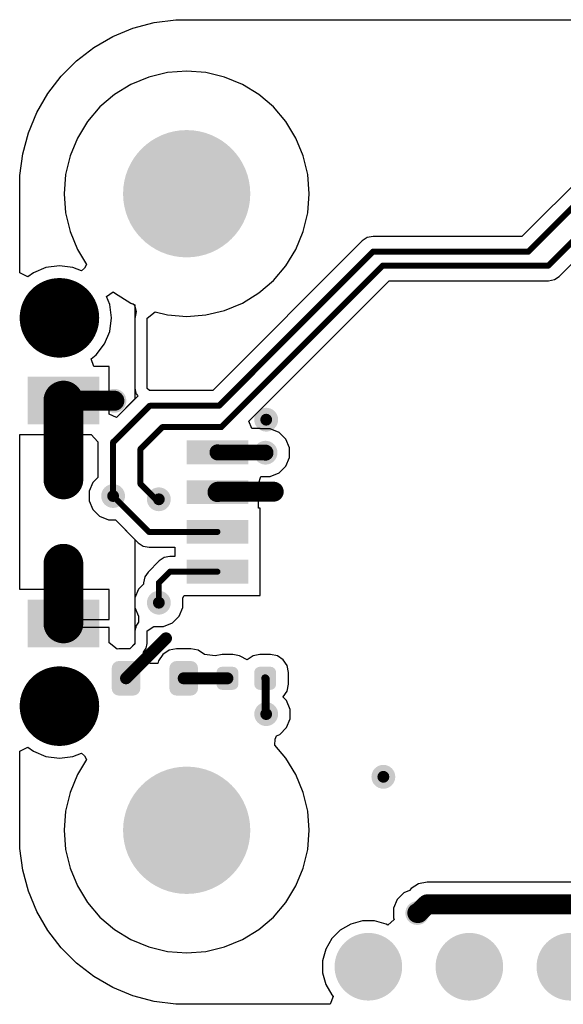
# Model space of a CAD drawing. Header units: inches. Extents: x 0.3 to 40.7, y 0.3 to 25.1.
# Tile 1 of 3: x 0.3 to 14, y 0.3 to 25.1. Entities that reach past the tile are written whole.
import ezdxf

# ---------------------------------------------------------------- set-up
doc = ezdxf.new("R2010")
doc.units = ezdxf.units.IN
for name, color, linetype in [('Pad Holes', 156, 'Continuous'), ('TOP', 1, 'Continuous'), ('Via Holes', 16, 'Continuous')]:
    doc.layers.add(name, color=color, linetype=linetype)

# ---------------------------------------------------------------- blocks, each defined once
blk = doc.blocks.new('F_____________1___F_________1_1412')
at = {"layer": 'TOP'}
h = blk.add_hatch(color=1, dxfattribs=at)
edge = h.paths.add_edge_path()
edge.add_arc((0, 0), 0.499999, 0, 360)
for points, const_width in [([(0.499999, 0, 1), (-0.499999, 0, 1)], 1.00000054), ([(-0.7499985, 0, 1), (-0.2499995, 0, 1)], 0.499999), ([(0.2499995, 0, 1), (0.7499985, 0, 1)], 0.499999)]:
    blk.add_lwpolyline(points, format="xyb", close=True, dxfattribs=dict(at, const_width=const_width))
blk = doc.blocks.new('F_____________1___F_________1_1413')
at = {"layer": 'TOP'}
h = blk.add_hatch(color=1, dxfattribs=at)
edge = h.paths.add_edge_path()
edge.add_arc((0, 0), 0.499999, 0, 360)
for points, const_width in [([(0.499999, 0, 1), (-0.499999, 0, 1)], 1.00000054), ([(-0.7499985, 0, 1), (-0.2499995, 0, 1)], 0.499999), ([(0.2499995, 0, 1), (0.7499985, 0, 1)], 0.499999)]:
    blk.add_lwpolyline(points, format="xyb", close=True, dxfattribs=dict(at, const_width=const_width))
blk = doc.blocks.new('SM04B_SRSS_TB_LF__SN__F_________1_1415')
at = {"layer": 'TOP'}
for points in [[(-3.39999701, 2.83750131), (-2.19999687, 2.83750131), (-2.19999687, 1.03750237), (-3.39999701, 1.03750237)], [(2.20000195, 2.83750131), (3.40000209, 2.83750131), (3.40000209, 1.03750237), (2.20000195, 1.03750237)], [(-1.7999964, -1.16249958), (-1.1999976, -1.16249958), (-1.1999976, -2.71249902), (-1.7999964, -2.71249902)], [(-0.7999984, -1.16249958), (-0.1999996, -1.16249958), (-0.1999996, -2.71249902), (-0.7999984, -2.71249902)], [(0.20000468, -1.16249958), (0.80000348, -1.16249958), (0.80000348, -2.71249902), (0.20000468, -2.71249902)], [(1.20000522, -1.16249958), (1.80000402, -1.16249958), (1.80000402, -2.71249902), (1.20000522, -2.71249902)]]:
    blk.add_hatch(color=1, dxfattribs=at).paths.add_polyline_path(points)
blk = doc.blocks.new('LEDC1608X80N_AK_1417')
at = {"layer": 'TOP'}
h = blk.add_hatch(color=1, dxfattribs=at)
edge = h.paths.add_edge_path()
edge.add_arc((-0.54499891, -0.2549982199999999), 0.17999964, 270, 360)
edge.add_line((-0.36499927, -0.2549982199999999), (-0.36499927, 0.2550033))
edge.add_arc((-0.54499891, 0.2550033), 0.17999964, 0, 90)
edge.add_line((-0.54499891, 0.4350029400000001), (-0.9050007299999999, 0.4350029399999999))
edge.add_arc((-0.9050007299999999, 0.2550032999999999), 0.17999964, 90, 180)
edge.add_line((-1.08500037, 0.2550032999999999), (-1.08500037, -0.2549982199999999))
edge.add_arc((-0.9050007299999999, -0.25499822), 0.17999964, 180, 270)
edge.add_line((-0.9050007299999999, -0.43499786), (-0.54499891, -0.43499786))
h = blk.add_hatch(color=1, dxfattribs=at)
edge = h.paths.add_edge_path()
edge.add_arc((0.54499891, 0.2549982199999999), 0.17999964, 90, 180)
edge.add_line((0.36499927, 0.2549982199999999), (0.36499927, -0.2550032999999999))
edge.add_arc((0.54499891, -0.2550033), 0.17999964, 180, 270)
edge.add_line((0.54499891, -0.4350029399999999), (0.9050007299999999, -0.4350029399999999))
edge.add_arc((0.9050007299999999, -0.2550033), 0.17999964, 270, 360)
edge.add_line((1.08500037, -0.2550033), (1.08500037, 0.2549982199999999))
edge.add_arc((0.9050007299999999, 0.2549982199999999), 0.17999964, 0, 90)
edge.add_line((0.9050007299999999, 0.43499786), (0.54499891, 0.43499786))
blk = doc.blocks.new('RES_0402_1418')
at = {"layer": 'TOP'}
h = blk.add_hatch(color=1, dxfattribs=at)
edge = h.paths.add_edge_path()
edge.add_arc((-0.34025205, -0.14975078), 0.14024864, 270, 360)
edge.add_line((-0.20000341, -0.14975078), (-0.20000341, 0.14975078))
edge.add_arc((-0.34025205, 0.14975078), 0.14024864, 0, 90)
edge.add_line((-0.34025205, 0.28999942), (-0.60975367, 0.28999942))
edge.add_arc((-0.60975367, 0.14975078), 0.14024864, 90, 180)
edge.add_line((-0.75000231, 0.14975078), (-0.75000231, -0.14975078))
edge.add_arc((-0.60975367, -0.14975078), 0.14024864, 180, 270)
edge.add_line((-0.60975367, -0.28999942), (-0.34025205, -0.28999942))
h = blk.add_hatch(color=1, dxfattribs=at)
edge = h.paths.add_edge_path()
edge.add_arc((0.34024697, 0.14974824), 0.14024864, 90, 180)
edge.add_line((0.19999833, 0.14974824), (0.19999833, -0.14975332))
edge.add_arc((0.34024697, -0.14975332), 0.14024864, 180, 270)
edge.add_line((0.34024697, -0.29000196), (0.6097485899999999, -0.29000196))
edge.add_arc((0.6097485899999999, -0.14975332), 0.14024864, 270, 360)
edge.add_line((0.74999723, -0.14975332), (0.74999723, 0.14974824))
edge.add_arc((0.6097485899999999, 0.14974824), 0.14024864, 0, 90)
edge.add_line((0.6097485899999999, 0.28999688), (0.34024697, 0.28999688))
blk = doc.blocks.new('PIN_HEADER_2_54___VERT__1_10POS_1433')
at = {"layer": 'Pad Holes'}
h = blk.add_hatch(color=7, dxfattribs=at)
edge = h.paths.add_edge_path()
edge.add_arc((-11.42999746, 0), 0.499999, 0, 360)
h = blk.add_hatch(color=7, dxfattribs=at)
edge = h.paths.add_edge_path()
edge.add_arc((-8.889997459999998, 0), 0.499999, 0, 360)
h = blk.add_hatch(color=7, dxfattribs=at)
edge = h.paths.add_edge_path()
edge.add_arc((-6.35, 0), 0.499999, 0, 360)
h = blk.add_hatch(color=7, dxfattribs=at)
edge = h.paths.add_edge_path()
edge.add_arc((-3.80999746, 0), 0.499999, 0, 360)
h = blk.add_hatch(color=7, dxfattribs=at)
edge = h.paths.add_edge_path()
edge.add_arc((-1.26999746, 0), 0.499999, 0, 360)
h = blk.add_hatch(color=7, dxfattribs=at)
edge = h.paths.add_edge_path()
edge.add_arc((1.27000254, 0), 0.499999, 0, 360)
h = blk.add_hatch(color=7, dxfattribs=at)
edge = h.paths.add_edge_path()
edge.add_arc((3.81000508, 0), 0.499999, 0, 360)
h = blk.add_hatch(color=7, dxfattribs=at)
edge = h.paths.add_edge_path()
edge.add_arc((6.350002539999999, 0), 0.499999, 0, 360)
h = blk.add_hatch(color=7, dxfattribs=at)
edge = h.paths.add_edge_path()
edge.add_arc((8.89000254, 0), 0.499999, 0, 360)
h = blk.add_hatch(color=7, dxfattribs=at)
edge = h.paths.add_edge_path()
edge.add_arc((11.43000254, 0), 0.499999, 0, 360)
at = {"layer": 'TOP'}
h = blk.add_hatch(color=1, dxfattribs=at)
edge = h.paths.add_edge_path()
edge.add_arc((-11.42999746, 0), 0.8499983, 0, 360)
h = blk.add_hatch(color=1, dxfattribs=at)
edge = h.paths.add_edge_path()
edge.add_arc((-8.889997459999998, 0), 0.8499983, 0, 360)
h = blk.add_hatch(color=1, dxfattribs=at)
edge = h.paths.add_edge_path()
edge.add_arc((-6.35, 0), 0.8499983, 0, 360)
h = blk.add_hatch(color=1, dxfattribs=at)
edge = h.paths.add_edge_path()
edge.add_arc((-3.80999746, 0), 0.8499983, 0, 360)
h = blk.add_hatch(color=1, dxfattribs=at)
edge = h.paths.add_edge_path()
edge.add_arc((-1.26999746, 0), 0.8499983, 0, 360)
h = blk.add_hatch(color=1, dxfattribs=at)
edge = h.paths.add_edge_path()
edge.add_arc((1.27000254, 0), 0.8499983, 0, 360)
h = blk.add_hatch(color=1, dxfattribs=at)
edge = h.paths.add_edge_path()
edge.add_arc((3.81000508, 0), 0.8499983, 0, 360)
h = blk.add_hatch(color=1, dxfattribs=at)
edge = h.paths.add_edge_path()
edge.add_arc((6.350002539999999, 0), 0.8499983, 0, 360)
h = blk.add_hatch(color=1, dxfattribs=at)
edge = h.paths.add_edge_path()
edge.add_arc((8.89000254, 0), 0.8499983, 0, 360)
h = blk.add_hatch(color=1, dxfattribs=at)
edge = h.paths.add_edge_path()
edge.add_arc((11.43000254, 0), 0.8499983, 0, 360)

msp = doc.modelspace()

# ---------------------------------------------------------------- hatches: boundary and pattern name
at = {"layer": 'Pad Holes'}
h = msp.add_hatch(color=7, dxfattribs=at)
edge = h.paths.add_edge_path()
edge.add_arc((4.500013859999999, 20.68000944), 1.59999934, 0, 360)
h = msp.add_hatch(color=7, dxfattribs=at)
edge = h.paths.add_edge_path()
edge.add_arc((4.500013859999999, 4.68001096), 1.59999934, 0, 360)
at = {"layer": 'TOP'}
h = msp.add_hatch(color=1, dxfattribs=at)
edge = h.paths.add_edge_path()
edge.add_arc((4.500013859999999, 20.68000944), 1.49999954, 0, 360)
h = msp.add_hatch(color=1, dxfattribs=at)
edge = h.paths.add_edge_path()
edge.add_arc((2.6827607, 15.47495508), 0.2999994, 0, 360)
h = msp.add_hatch(color=1, dxfattribs=at)
edge = h.paths.add_edge_path()
edge.add_arc((6.4999997, 15.00000048), 0.2999994, 0, 360)
h = msp.add_hatch(color=1, dxfattribs=at)
edge = h.paths.add_edge_path()
edge.add_arc((6.483797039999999, 14.17077938), 0.2999994, 0, 360)
h = msp.add_hatch(color=1, dxfattribs=at)
edge = h.paths.add_edge_path()
edge.add_arc((2.65002518, 13.08165786), 0.2999994, 0, 360)
h = msp.add_hatch(color=1, dxfattribs=at)
edge = h.paths.add_edge_path()
edge.add_arc((3.80000002, 12.9999994), 0.2999994, 0, 360)
h = msp.add_hatch(color=1, dxfattribs=at)
edge = h.paths.add_edge_path()
edge.add_arc((3.80000002, 10.39999952), 0.2999994, 0, 360)
h = msp.add_hatch(color=1, dxfattribs=at)
edge = h.paths.add_edge_path()
edge.add_arc((6.4999997, 7.600000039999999), 0.2999994, 0, 360)
h = msp.add_hatch(color=1, dxfattribs=at)
edge = h.paths.add_edge_path()
edge.add_arc((9.447161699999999, 6.02411038), 0.2999994, 0, 360)
h = msp.add_hatch(color=1, dxfattribs=at)
edge = h.paths.add_edge_path()
edge.add_arc((4.500013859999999, 4.68001096), 1.49999954, 0, 360)
h = msp.add_hatch(color=1, dxfattribs=at)
edge = h.paths.add_edge_path()
edge.add_arc((10.29999972, 2.59999988), 0.2999994, 0, 360)
at = {"layer": 'Via Holes'}
h = msp.add_hatch(color=7, dxfattribs=at)
edge = h.paths.add_edge_path()
edge.add_arc((2.6827607, 15.47495508), 0.1499997, 0, 360)
h = msp.add_hatch(color=7, dxfattribs=at)
edge = h.paths.add_edge_path()
edge.add_arc((6.4999997, 15.00000048), 0.1499997, 0, 360)
h = msp.add_hatch(color=7, dxfattribs=at)
edge = h.paths.add_edge_path()
edge.add_arc((6.483797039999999, 14.17077938), 0.1499997, 0, 360)
h = msp.add_hatch(color=7, dxfattribs=at)
edge = h.paths.add_edge_path()
edge.add_arc((2.65002518, 13.08165786), 0.1499997, 0, 360)
h = msp.add_hatch(color=7, dxfattribs=at)
edge = h.paths.add_edge_path()
edge.add_arc((3.80000002, 12.9999994), 0.1499997, 0, 360)
h = msp.add_hatch(color=7, dxfattribs=at)
edge = h.paths.add_edge_path()
edge.add_arc((3.80000002, 10.39999952), 0.1499997, 0, 360)
h = msp.add_hatch(color=7, dxfattribs=at)
edge = h.paths.add_edge_path()
edge.add_arc((6.4999997, 7.600000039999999), 0.1499997, 0, 360)
h = msp.add_hatch(color=7, dxfattribs=at)
edge = h.paths.add_edge_path()
edge.add_arc((9.447161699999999, 6.02411038), 0.1499997, 0, 360)
h = msp.add_hatch(color=7, dxfattribs=at)
edge = h.paths.add_edge_path()
edge.add_arc((10.29999972, 2.59999988), 0.1499997, 0, 360)

# ---------------------------------------------------------------- linework, layer by layer
at = {"layer": 'TOP'}
for p, q in [((3.68002312, 24.98238336), (4.22511982, 25.05414852)), ((4.22511982, 25.05414852), (4.50001132, 25.05414598)), ((4.50001132, 25.05414598), (15.72498506, 25.05415106)), ((2.64101072, 24.62968912), (3.14894722, 24.84008494)), ((3.14894722, 24.84008494), (3.68002312, 24.98238336)), ((2.16487756, 24.35479508), (2.64101072, 24.62968912)), ((1.72869352, 24.02009928), (2.16487756, 24.35479508)), ((1.33992112, 23.63132688), (1.72869352, 24.02009928)), ((4.500013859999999, 23.76451686), (4.01749006, 23.72654132)), ((4.982537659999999, 23.72654132), (4.500013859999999, 23.76451686)), ((1.00522786, 23.19514284), (1.33992112, 23.63132688)), ((3.54684838, 23.61354942), (3.0996763, 23.428325)), ((4.01749006, 23.72654132), (3.54684838, 23.61354942)), ((5.453179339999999, 23.61354942), (4.982537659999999, 23.72654132)), ((5.90035142, 23.428325), (5.453179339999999, 23.61354942)), ((3.0996763, 23.428325), (2.68698472, 23.17542736)), ((6.313043, 23.17542736), (5.90035142, 23.428325)), ((0.7303389, 22.71901984), (1.00522786, 23.19514284)), ((2.68698472, 23.17542736), (2.31893872, 22.86108458)), ((6.681089, 22.86108458), (6.313043, 23.17542736)), ((2.31893872, 22.86108458), (2.00459594, 22.49303858)), ((6.99543178, 22.49303858), (6.681089, 22.86108458)), ((0.5199379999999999, 22.21107572), (0.7303389, 22.71901984)), ((2.00459594, 22.49303858), (1.7516983, 22.080347)), ((7.248329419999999, 22.080347), (6.99543178, 22.49303858)), ((0.37763958, 21.68002014), (0.5199379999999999, 22.21107572)), ((1.7516983, 22.080347), (1.56647388, 21.63317492)), ((7.43355384, 21.63317492), (7.248329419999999, 22.080347)), ((15.59767772, 22.27035678), (12.93321264, 19.6058917)), ((0.30587696, 21.13491582), (0.37763958, 21.68002014)), ((1.56647388, 21.63317492), (1.45348198, 21.16253324)), ((7.546545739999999, 21.16253324), (7.43355384, 21.63317492)), ((0.30587696, 20.86002178), (0.30587696, 21.13491582)), ((1.45348198, 21.16253324), (1.41550644, 20.68000944)), ((7.58452128, 20.68000944), (7.546545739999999, 21.16253324)), ((0.30587696, 18.68791538), (0.30587696, 20.86002178)), ((13.8713972, 18.60321654), (16.08583778, 20.81765712)), ((1.41550644, 20.68000944), (1.45348198, 20.19748564)), ((7.546545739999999, 20.19748564), (7.58452128, 20.68000944)), ((1.45348198, 20.19748564), (1.56647388, 19.72684396)), ((7.43355384, 19.72684396), (7.546545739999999, 20.19748564)), ((1.56647388, 19.72684396), (1.7516983, 19.27967188)), ((7.248329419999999, 19.27967188), (7.43355384, 19.72684396)), ((9.04112492, 19.57678838), (8.917084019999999, 19.49390564)), ((9.18744162, 19.6058917), (9.04112492, 19.57678838)), ((12.93321264, 19.6058917), (9.18744162, 19.6058917)), ((8.917084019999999, 19.49390564), (5.15459218, 15.7314138)), ((1.7516983, 19.27967188), (1.984248, 18.90018572)), ((6.99543178, 18.8669803), (7.248329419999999, 19.27967188)), ((0.9606330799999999, 18.82656128), (0.64439292, 18.69557094)), ((1.29999994, 18.87123988), (0.9606330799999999, 18.82656128)), ((1.6393668, 18.82656128), (1.29999994, 18.87123988)), ((1.85206894, 18.7384563), (1.6393668, 18.82656128)), ((1.984248, 18.90018572), (1.932432, 18.8061727)), ((6.681089, 18.4989343), (6.99543178, 18.8669803)), ((0.5058791, 18.58928464), (0.30587696, 18.68791538)), ((0.64439292, 18.69557094), (0.5058791, 18.58928464)), ((1.932432, 18.8061727), (1.85206894, 18.7384563)), ((13.7473563, 18.5203338), (13.8713972, 18.60321654)), ((6.063167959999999, 14.964791), (9.589607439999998, 18.49123048)), ((6.313043, 18.18459152), (6.681089, 18.4989343)), ((9.589607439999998, 18.49123048), (13.6010396, 18.49123048)), ((13.6010396, 18.49123048), (13.7473563, 18.5203338)), ((2.4863806, 18.09290768), (2.65278108, 18.21380406)), ((2.4863806, 18.09290768), (2.65278108, 18.21380406)), ((2.56653538, 17.8993927), (2.4863806, 18.09290768)), ((2.56653538, 17.8993927), (2.4863806, 18.09290768)), ((2.65278108, 18.21380406), (2.68698472, 18.18459152)), ((2.65278108, 18.21380406), (2.68698472, 18.18459152)), ((2.68698472, 18.18459152), (3.0996763, 17.93169388)), ((2.68698472, 18.18459152), (3.0996763, 17.93169388)), ((5.90035142, 17.93169388), (6.313043, 18.18459152)), ((2.61121398, 17.56002584), (2.56653538, 17.8993927)), ((2.61121398, 17.56002584), (2.56653538, 17.8993927)), ((3.0996763, 17.93169388), (3.15444378, 17.90900914)), ((3.0996763, 17.93169388), (3.20001392, 17.89013186)), ((3.15444378, 17.90900914), (3.16923166, 17.89601958)), ((3.16923166, 17.89601958), (3.19669922, 17.84959092)), ((3.19669922, 17.84959092), (3.23265546, 17.7225452)), ((3.20001392, 17.89013186), (3.20001392, 15.52071318)), ((5.453179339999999, 17.74646946), (5.90035142, 17.93169388)), ((3.21511168, 17.62651034), (3.202132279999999, 17.58657138)), ((3.202132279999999, 17.58657138), (3.20355976, 17.5684434)), ((3.2232981, 17.6676685), (3.21511168, 17.62651034)), ((3.23265546, 17.7225452), (3.2232981, 17.6676685)), ((3.505890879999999, 17.55061768), (3.70589302, 17.70828564)), ((3.70589302, 17.70828564), (4.01749006, 17.63347756)), ((4.01749006, 17.63347756), (4.500013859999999, 17.59550202)), ((4.500013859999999, 17.59550202), (4.982537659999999, 17.63347756)), ((4.982537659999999, 17.63347756), (5.453179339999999, 17.74646946)), ((2.56653538, 17.22065898), (2.61121398, 17.56002584)), ((2.56653538, 17.22065898), (2.61121398, 17.56002584)), ((3.20355976, 17.5684434), (3.20001392, 17.55061768)), ((3.20001392, 17.55061768), (3.20001392, 15.78327806)), ((3.505890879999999, 15.78327806), (3.505890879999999, 17.55061768)), ((2.43554504, 16.90441882), (2.56653538, 17.22065898)), ((2.43554504, 16.90441882), (2.56653538, 17.22065898)), ((2.22716852, 16.63285726), (2.43554504, 16.90441882)), ((2.22716852, 16.63285726), (2.43554504, 16.90441882)), ((2.09834988, 16.53401062), (2.22716852, 16.63285726)), ((2.09834988, 16.53401062), (2.22716852, 16.63285726)), ((2.16624154, 16.33401102), (2.09834988, 16.53401062)), ((2.16624154, 16.33401102), (2.09834988, 16.53401062)), ((2.55349756, 16.33401102), (2.16624154, 16.33401102)), ((2.55349756, 16.33401102), (2.16624154, 16.33401102)), ((2.55349756, 15.58001202), (2.55349756, 16.33401102)), ((2.55349756, 15.58001202), (2.55349756, 16.33401102)), ((3.27225406, 15.59295332), (2.73827494, 15.0589742)), ((3.20001392, 15.78327806), (3.20297302, 15.76840382)), ((3.20297302, 15.76840382), (3.20148458, 15.75329336)), ((3.20148458, 15.75329336), (3.2145351, 15.71027592)), ((3.2145351, 15.71027592), (3.2232981, 15.6662247)), ((3.2232981, 15.6662247), (3.23172582, 15.65360852)), ((3.23172582, 15.65360852), (3.23613272, 15.63908734)), ((3.23613272, 15.63908734), (3.2646366, 15.60435284)), ((3.2646366, 15.60435284), (3.27225406, 15.59295332)), ((3.56908862, 15.7314138), (3.505890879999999, 15.78327806)), ((5.15459218, 15.7314138), (3.56908862, 15.7314138)), ((1.29949956, 14.62601342), (1.29949956, 15.48001222)), ((1.29949956, 15.48001222), (1.39949936, 15.48001222)), ((1.29949956, 14.62601342), (1.29949956, 15.48001222)), ((1.29949956, 15.48001222), (1.39949936, 15.48001222)), ((1.39949936, 15.48001222), (1.39949936, 15.58001202)), ((1.39949936, 15.58001202), (2.55349756, 15.58001202)), ((1.39949936, 15.48001222), (1.39949936, 15.58001202)), ((1.39949936, 15.58001202), (2.55349756, 15.58001202)), ((2.55349756, 15.38001242), (1.49949916, 15.38001242)), ((1.49949916, 15.38001242), (1.49949916, 14.62601342)), ((2.55349756, 15.38001242), (1.49949916, 15.38001242)), ((1.49949916, 15.38001242), (1.49949916, 14.62601342)), ((2.55349756, 15.13550948), (2.55349756, 15.38001242)), ((2.55349756, 15.13550948), (2.55349756, 15.38001242)), ((3.20001392, 15.52071318), (2.73827494, 15.0589742)), ((2.73827494, 15.0589742), (2.55349756, 15.13550948)), ((2.73827494, 15.0589742), (2.55349756, 15.13550948)), ((6.13970324, 14.78001362), (6.063167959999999, 14.964791)), ((0.3058795, 10.73401206), (0.30587696, 14.62601342)), ((0.30587696, 14.62601342), (1.29949956, 14.62601342)), ((0.3058795, 10.73401206), (0.30587696, 14.62601342)), ((0.30587696, 14.62601342), (1.29949956, 14.62601342)), ((1.49949916, 14.62601342), (2.1010753, 14.62601342)), ((1.49949916, 14.62601342), (2.1010753, 14.62601342)), ((2.1010753, 14.62601342), (2.26768152, 14.44000668)), ((2.1010753, 14.62601342), (2.26768152, 14.44000668)), ((6.34949962, 14.78001362), (6.13970324, 14.78001362)), ((6.363754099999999, 14.77049116), (6.34949962, 14.78001616)), ((6.34949962, 14.78001616), (6.34949962, 14.78001362)), ((6.364450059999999, 14.77077818), (6.363754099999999, 14.77049116)), ((6.603144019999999, 14.77077818), (6.364450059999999, 14.77077818)), ((6.82366936, 14.6794347), (6.603144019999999, 14.77077818)), ((6.992452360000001, 14.5106517), (6.82366936, 14.6794347)), ((2.26768152, 14.44000668), (2.26768152, 13.54784184)), ((2.26768152, 14.44000668), (2.26768152, 13.54784184)), ((7.08379584, 14.29012636), (6.992452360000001, 14.5106517)), ((7.08379584, 14.0514324), (7.08379584, 14.29012636)), ((6.992452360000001, 13.83090706), (7.08379584, 14.0514324)), ((6.603144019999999, 13.57078058), (6.82366936, 13.66212406)), ((6.82366936, 13.66212406), (6.992452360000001, 13.83090706)), ((2.14136986, 13.42153018), (2.05002638, 13.20100484)), ((2.14136986, 13.42153018), (2.05002638, 13.20100484)), ((2.26768152, 13.54784184), (2.14136986, 13.42153018)), ((2.26768152, 13.54784184), (2.14136986, 13.42153018)), ((6.30350022, 13.3860032), (6.364452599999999, 13.57078058)), ((6.30350022, 13.28001408), (6.30350022, 13.3860032)), ((6.364452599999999, 13.57078058), (6.603144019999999, 13.57078058)), ((2.05002638, 13.20100484), (2.05002638, 12.96231088)), ((2.05002638, 13.20100484), (2.05002638, 12.96231088)), ((5.274500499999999, 13.08001448), (5.274500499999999, 13.28001408)), ((5.274500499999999, 13.28001408), (6.30350022, 13.28001408)), ((2.05002638, 12.96231088), (2.14136986, 12.74178554)), ((2.05002638, 12.96231088), (2.14136986, 12.74178554)), ((6.30350022, 13.08001448), (5.274500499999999, 13.08001448)), ((6.30350022, 12.78001), (6.30350022, 13.08001448)), ((2.14136986, 12.74178554), (2.31015286, 12.57300254)), ((2.14136986, 12.74178554), (2.31015286, 12.57300254)), ((6.34949962, 12.78001), (6.30350022, 12.78001)), ((6.34949962, 11.5800124), (6.34949962, 12.78001)), ((2.31015286, 12.57300254), (2.5306782, 12.48165906)), ((2.31015286, 12.57300254), (2.5306782, 12.48165906)), ((2.5306782, 12.48165906), (2.70930878, 12.48165906)), ((2.5306782, 12.48165906), (2.70930878, 12.48165906)), ((2.70930878, 12.48165906), (3.28331576, 11.90765208)), ((2.70930878, 12.48165906), (3.20001392, 11.99095392)), ((3.20001392, 11.99095392), (3.20001392, 10.51937698)), ((3.28331576, 11.90765208), (3.40735666, 11.82476934)), ((3.40735666, 11.82476934), (3.553673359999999, 11.79566602)), ((3.553673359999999, 11.79566602), (3.8949376, 11.79566602)), ((3.8949376, 11.79566602), (3.905001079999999, 11.79766754)), ((3.905001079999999, 11.79766754), (4.19950138, 11.79766754)), ((4.19950138, 11.79766754), (4.19950138, 11.56235686)), ((3.80965456, 11.4503708), (3.52964242, 11.17035866)), ((3.93369546, 11.53325354), (3.80965456, 11.4503708)), ((4.08001216, 11.56235686), (3.93369546, 11.53325354)), ((4.19950138, 11.56235686), (4.08001216, 11.56235686)), ((6.34949962, 10.5800144), (6.34949962, 11.5800124)), ((3.52964242, 11.17035866), (3.44675968, 11.04631776)), ((3.44675968, 11.04631776), (3.41765636, 10.90000106)), ((3.41765636, 10.90000106), (3.41765636, 10.8661835)), ((1.29949956, 10.73401206), (0.3058795, 10.73401206)), ((1.29949956, 10.73401206), (0.3058795, 10.73401206)), ((1.29949956, 9.88001326), (1.29949956, 10.73401206)), ((1.29949956, 9.88001326), (1.29949956, 10.73401206)), ((2.55349756, 10.73401206), (1.49949916, 10.73401206)), ((1.49949916, 10.73401206), (1.49949916, 9.98001306)), ((2.55349756, 10.73401206), (1.49949916, 10.73401206)), ((1.49949916, 10.73401206), (1.49949916, 9.98001306)), ((2.55349756, 9.98001306), (2.55349756, 10.73401206)), ((2.55349756, 9.98001306), (2.55349756, 10.73401206)), ((3.291344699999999, 10.73987184), (3.20000122, 10.5193465)), ((3.41765636, 10.8661835), (3.291344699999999, 10.73987184)), ((3.20001392, 10.51937698), (3.20000122, 10.5193465)), ((3.20000122, 10.5193465), (3.20000122, 10.28065254)), ((3.20000122, 10.5193465), (3.20000122, 10.28065254)), ((4.39999882, 10.51934396), (4.44053722, 10.5800144)), ((4.39999882, 10.28065254), (4.39999882, 10.51934396)), ((4.44053722, 10.5800144), (6.34949962, 10.5800144)), ((3.20000122, 10.28065254), (3.291344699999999, 10.06012974)), ((3.20000122, 10.28065254), (3.20001392, 10.28062206)), ((3.20001392, 10.28062206), (3.20001392, 9.37390302)), ((4.30865534, 10.0601272), (4.39999882, 10.28065254)), ((1.49949916, 9.98001306), (2.55349756, 9.98001306)), ((1.49949916, 9.98001306), (2.55349756, 9.98001306)), ((3.28960226, 9.908679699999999), (3.27286366, 9.883630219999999)), ((3.291344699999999, 10.06012974), (3.28960226, 9.908679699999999)), ((4.139872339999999, 9.8913442), (4.30865534, 10.0601272)), ((1.39949936, 9.88001326), (1.29949956, 9.88001326)), ((1.39949936, 9.88001326), (1.29949956, 9.88001326)), ((1.39949936, 9.78001346), (1.39949936, 9.88001326)), ((1.39949936, 9.78001346), (1.39949936, 9.88001326)), ((2.55349756, 9.78001346), (1.39949936, 9.78001346)), ((2.55349756, 9.78001346), (1.39949936, 9.78001346)), ((2.55349756, 9.39317908), (2.55349756, 9.78001346)), ((2.55349756, 9.39317908), (2.55349756, 9.78001346)), ((3.20588894, 9.72193128), (3.20001392, 9.692393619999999)), ((3.20001392, 9.692393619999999), (3.20001392, 9.40401472)), ((3.21742308, 9.77990932), (3.20588894, 9.752065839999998)), ((3.20588894, 9.752065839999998), (3.20588894, 9.72193128)), ((3.2232981, 9.809446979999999), (3.21742308, 9.77990932)), ((3.240031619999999, 9.83449138), (3.2232981, 9.809446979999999)), ((3.25156322, 9.86232978), (3.240031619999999, 9.83449138)), ((3.27286366, 9.883630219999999), (3.25156322, 9.86232978)), ((3.505890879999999, 9.692393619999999), (3.67218468, 9.80350846)), ((3.505890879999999, 9.37391572), (3.505890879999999, 9.692393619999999)), ((3.67218468, 9.80350846), (3.68065304, 9.80000072)), ((3.68065304, 9.80000072), (3.919347, 9.80000072)), ((3.919347, 9.80000072), (4.139872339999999, 9.8913442)), ((2.7534997, 9.23617406), (2.55349756, 9.39317908)), ((2.7534997, 9.23617406), (2.55349756, 9.39317908)), ((2.79500076, 9.24442906), (2.7534997, 9.23617406)), ((2.79500076, 9.24442906), (2.7534997, 9.23617406)), ((3.07053996, 9.24442906), (2.79500076, 9.24442906)), ((3.07053996, 9.24442906), (2.79500076, 9.24442906)), ((3.20001392, 9.37390302), (3.07053996, 9.24442906)), ((3.17871348, 9.35260258), (3.07053996, 9.24442906)), ((3.19447926, 9.37620172), (3.17871348, 9.35260258)), ((3.20001392, 9.40401472), (3.19447926, 9.37620172)), ((3.41630254, 9.15761694), (3.4826067, 9.25684966)), ((3.42212422, 9.09850352), (3.41630254, 9.15761694)), ((3.4826067, 9.25684966), (3.50589342, 9.37390302)), ((3.50589342, 9.37390302), (3.505890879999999, 9.37391572)), ((4.057713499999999, 9.207169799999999), (3.898940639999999, 9.10108162)), ((4.245000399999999, 9.244423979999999), (4.057713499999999, 9.207169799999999)), ((4.60499968, 9.244423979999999), (4.245000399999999, 9.244423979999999)), ((4.79228658, 9.207169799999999), (4.60499968, 9.244423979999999)), ((4.951056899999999, 9.10108416), (4.79228658, 9.207169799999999)), ((3.46789502, 9.06792192), (3.42212422, 9.09850352)), ((3.56381812, 8.924363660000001), (3.46789502, 9.06792192)), ((3.574590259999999, 8.870203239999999), (3.56381812, 8.924363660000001)), ((3.79285246, 8.94230876), (3.77850908, 8.870203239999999)), ((3.898940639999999, 9.10108162), (3.79285246, 8.94230876)), ((5.214071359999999, 9.0615389), (4.951056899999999, 9.10108416)), ((5.21847064, 9.06447768), (5.214071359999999, 9.0615389)), ((5.3902483, 9.098645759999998), (5.21847064, 9.06447768)), ((5.65974738, 9.098645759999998), (5.3902483, 9.098645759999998)), ((5.83152504, 9.06447768), (5.65974738, 9.098645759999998)), ((5.842449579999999, 9.05717772), (5.83152504, 9.06447768)), ((6.022850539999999, 8.96717028), (5.842449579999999, 9.05717772)), ((6.168471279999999, 9.064475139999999), (6.022850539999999, 8.96717028)), ((6.34024894, 9.09864322), (6.168471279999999, 9.064475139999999)), ((6.609748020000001, 9.09864322), (6.34024894, 9.09864322)), ((6.781525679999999, 9.064475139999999), (6.609748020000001, 9.09864322)), ((6.927148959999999, 8.96717028), (6.781525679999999, 9.064475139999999)), ((7.02445382, 8.821546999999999), (6.927148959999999, 8.96717028)), ((3.77850908, 8.870203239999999), (3.574590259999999, 8.870203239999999)), ((7.058621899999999, 8.64976934), (7.02445382, 8.821546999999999)), ((7.058621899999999, 8.35026778), (7.058621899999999, 8.64976934)), ((6.927151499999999, 8.03286938), (7.02445382, 8.17849012)), ((7.02445382, 8.17849012), (7.058621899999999, 8.35026778)), ((6.926120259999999, 8.022407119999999), (6.927151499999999, 8.03286938)), ((7.008655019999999, 7.93987236), (6.926120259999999, 8.022407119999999)), ((7.099998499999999, 7.71934702), (7.008655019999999, 7.93987236)), ((7.099998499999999, 7.48065306), (7.099998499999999, 7.71934702)), ((7.008655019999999, 7.26012772), (7.099998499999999, 7.48065306)), ((6.839872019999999, 7.091344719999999), (7.008655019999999, 7.26012772)), ((6.71388802, 6.822681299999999), (6.72271198, 6.96645546)), ((6.72271198, 6.96645546), (6.758774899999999, 7.057753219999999)), ((6.758774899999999, 7.057753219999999), (6.839872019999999, 7.091344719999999)), ((0.3058795, 6.6721101), (0.5058791, 6.770738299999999)), ((0.5058791, 6.770738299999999), (0.64439292, 6.664454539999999)), ((6.99543178, 6.4930401), (6.71388802, 6.822681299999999)), ((0.3058795, 4.50000116), (0.3058795, 6.6721101)), ((0.64439292, 6.664454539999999), (0.9606330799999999, 6.533464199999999)), ((0.9606330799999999, 6.533464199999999), (1.29999994, 6.4887856)), ((1.29999994, 6.4887856), (1.6393668, 6.533464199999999)), ((1.6393668, 6.533464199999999), (1.85207148, 6.621569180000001)), ((1.98425054, 6.459839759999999), (1.7516983, 6.08034852)), ((1.85207148, 6.621569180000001), (1.9324574, 6.553829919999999)), ((1.9324574, 6.553829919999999), (1.98425054, 6.459839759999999)), ((7.248329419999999, 6.08034852), (6.99543178, 6.4930401)), ((1.7516983, 6.08034852), (1.56647388, 5.63317644)), ((7.43355384, 5.63317644), (7.248329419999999, 6.08034852)), ((1.56647388, 5.63317644), (1.45348198, 5.16253476)), ((7.546545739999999, 5.16253476), (7.43355384, 5.63317644)), ((1.45348198, 5.16253476), (1.41550644, 4.68001096)), ((7.58452128, 4.68001096), (7.546545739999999, 5.16253476)), ((0.3058795, 4.22510458), (0.3058795, 4.50000116)), ((1.41550644, 4.68001096), (1.45348198, 4.19748716)), ((7.546545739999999, 4.19748716), (7.58452128, 4.68001096)), ((0.37764212, 3.68001296), (0.3058795, 4.22510458)), ((1.45348198, 4.19748716), (1.56647388, 3.72684548)), ((7.43355384, 3.72684548), (7.546545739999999, 4.19748716)), ((1.56647388, 3.72684548), (1.7516983, 3.2796734)), ((7.248329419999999, 3.2796734), (7.43355384, 3.72684548)), ((0.51994054, 3.1489396), (0.37764212, 3.68001296)), ((1.7516983, 3.2796734), (2.00459594, 2.86698182)), ((6.99543178, 2.86698182), (7.248329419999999, 3.2796734)), ((10.33083786, 3.33646272), (10.14891036, 3.214903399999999)), ((10.54543738, 3.37914996), (10.33083786, 3.33646272)), ((14.52723536, 3.37914996), (10.54543738, 3.37914996)), ((0.7303389, 2.64099802), (0.51994054, 3.1489396)), ((9.9601274, 3.1086552), (9.7913444, 2.9398722)), ((10.1010212, 3.16701424), (9.9601274, 3.1086552)), ((10.14891036, 3.214903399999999), (10.1010212, 3.16701424)), ((2.00459594, 2.86698182), (2.31893872, 2.49893582)), ((6.681089, 2.49893582), (6.99543178, 2.86698182)), ((9.7913444, 2.9398722), (9.700000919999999, 2.71934686)), ((1.00523294, 2.16486486), (0.7303389, 2.64099802)), ((2.31893872, 2.49893582), (2.68698472, 2.18459304)), ((6.313043, 2.18459304), (6.681089, 2.49893582)), ((9.700000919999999, 2.71934686), (9.700000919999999, 2.4806529)), ((9.700000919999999, 2.4806529), (9.7193354, 2.43397786)), ((8.6261448, 2.32163874), (8.36391266, 2.17023696)), ((8.91862834, 2.4000079), (8.6261448, 2.32163874)), ((9.22142682, 2.4000079), (8.91862834, 2.4000079)), ((9.513910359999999, 2.32163874), (9.22142682, 2.4000079)), ((9.56053714, 2.29471728), (9.513910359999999, 2.32163874)), ((9.7193354, 2.43397786), (9.56053714, 2.29471728)), ((1.33992112, 1.72869098), (1.00523294, 2.16486486)), ((2.68698472, 2.18459304), (3.0996763, 1.9316954)), ((5.90035142, 1.9316954), (6.313043, 2.18459304)), ((8.36391266, 2.17023696), (8.14980082, 1.95612512)), ((3.0996763, 1.9316954), (3.54684838, 1.74647098)), ((3.54684838, 1.74647098), (4.01749006, 1.63347908)), ((4.982537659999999, 1.63347908), (5.453179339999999, 1.74647098)), ((5.453179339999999, 1.74647098), (5.90035142, 1.9316954)), ((8.14980082, 1.95612512), (7.99839904, 1.69389298)), ((1.72870368, 1.33990842), (1.33992112, 1.72869098)), ((4.01749006, 1.63347908), (4.500013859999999, 1.59550354)), ((4.500013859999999, 1.59550354), (4.982537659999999, 1.63347908)), ((7.99839904, 1.69389298), (7.92002988, 1.40140944)), ((2.16488772, 1.00521516), (1.72870368, 1.33990842)), ((7.92002988, 1.40140944), (7.92002988, 1.09861096)), ((2.64101072, 0.7303261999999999), (2.16488772, 1.00521516)), ((7.92002988, 1.09861096), (7.99839904, 0.80612742)), ((7.99839904, 0.80612742), (8.14980082, 0.54389528)), ((3.1489523, 0.51992784), (2.64101072, 0.7303261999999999)), ((3.68002058, 0.37762942), (3.1489523, 0.51992784)), ((8.1878297, 0.5058663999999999), (8.1049876, 0.3058642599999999)), ((8.14980082, 0.54389528), (8.1878297, 0.5058663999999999)), ((4.22511982, 0.3058668), (3.68002058, 0.37762942)), ((4.5000164, 0.3058642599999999), (4.22511982, 0.3058668)), ((8.1049876, 0.3058642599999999), (4.5000164, 0.3058642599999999))]:
    msp.add_line(p, q, dxfattribs=at)
for points, const_width in [([(13.09158418, 19.22354804), (15.86803532, 21.99999918)], 0.1499997), ([(13.6010396, 18.87357414), (15.92746624, 21.20000078)], 0.1499997), ([(5.312963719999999, 15.34907014), (9.18744162, 19.22354804)], 0.1499997), ([(9.18744162, 19.22354804), (13.09158418, 19.22354804)], 0.1499997), ([(5.370659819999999, 14.81299806), (9.431235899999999, 18.87357414)], 0.1499997), ([(9.431235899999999, 18.87357414), (13.6010396, 18.87357414)], 0.1499997), ([(1.39949936, 13.49949802), (1.39949936, 15.48001222)], 1.00000054), ([(1.39949936, 15.48001222), (2.67770356, 15.48001222)], 0.499999), ([(2.67770356, 15.48001222), (2.6827607, 15.47495508)], 0.499999), ([(2.66002516, 14.44000922), (3.56908608, 15.34907014)], 0.1499997), ([(3.56908608, 15.34907014), (5.312963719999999, 15.34907014)], 0.1499997), ([(3.3370012, 14.26193998), (3.88805928, 14.81299806)], 0.1499997), ([(3.88805928, 14.81299806), (5.370659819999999, 14.81299806)], 0.1499997), ([(2.65002518, 13.08165786), (2.65002518, 14.44000922)], 0.1499997), ([(5.274500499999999, 14.18001482), (5.27911822, 14.1753971)], 0.3999992), ([(5.27911822, 14.1753971), (6.479179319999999, 14.1753971)], 0.3999992), ([(6.479179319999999, 14.1753971), (6.483797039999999, 14.17077938)], 0.3999992), ([(3.3370012, 13.38553076), (3.3370012, 14.26193998)], 0.1499997), ([(3.3370012, 13.38553076), (3.72253256, 12.9999994)], 0.1499997), ([(5.274500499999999, 13.18001428), (5.28449286, 13.19000664)], 0.499999), ([(5.28449286, 13.19000664), (6.69000694, 13.19000664)], 0.499999), ([(2.65002518, 13.08165786), (3.553673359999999, 12.17800968)], 0.1499997), ([(3.72253256, 12.9999994), (3.80000002, 12.9999994)], 0.1499997), ([(3.553673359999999, 12.17800968), (3.8949376, 12.17800968)], 0.1499997), ([(3.8949376, 12.17800968), (3.89693912, 12.1800112)], 0.1499997), ([(3.89693912, 12.1800112), (5.274500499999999, 12.1800112)], 0.1499997), ([(1.39949936, 9.88001326), (1.39949936, 11.37948194)], 1.00000054), ([(3.80000002, 10.90000106), (4.08001216, 11.1800132)], 0.1499997), ([(4.08001216, 11.1800132), (5.274500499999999, 11.1800132)], 0.1499997), ([(3.80000002, 10.39999952), (3.80000002, 10.90000106)], 0.1499997), ([(2.9750004, 8.50002618), (3.97998188, 9.50500766)], 0.2999994), ([(4.42500004, 8.5000211), (5.52499784, 8.5000211)], 0.2999994), ([(6.47500356, 8.50002364), (6.48750036, 8.487526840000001)], 0.1999996), ([(6.48750036, 7.612499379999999), (6.48750036, 8.487526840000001)], 0.1999996), ([(6.48750036, 7.612499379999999), (6.4999997, 7.600000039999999)], 0.1999996), ([(10.32706088, 2.59999988), (10.54543738, 2.81837638)], 0.499999), ([(10.54543738, 2.81837638), (14.75951582, 2.81837638)], 0.499999), ([(10.29999972, 2.59999988), (10.32706088, 2.59999988)], 0.499999)]:
    msp.add_lwpolyline(points, dxfattribs=dict(at, const_width=const_width))
for points, const_width in [([(9.14994106, 19.22354804, 1), (9.22494218, 19.22354804, 1)], 0.07499858), ([(9.14994106, 19.22354804, 1), (9.22494218, 19.22354804, 1)], 0.07499858), ([(13.05408362, 19.22354804, 1), (13.12908474, 19.22354804, 1)], 0.07499858), ([(13.05408362, 19.22354804, 1), (13.12908474, 19.22354804, 1)], 0.07499858), ([(9.39373534, 18.87357414, 1), (9.468736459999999, 18.87357414, 1)], 0.07499858), ([(9.39373534, 18.87357414, 1), (9.468736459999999, 18.87357414, 1)], 0.07499858), ([(13.56353904, 18.87357414, 1), (13.63854016, 18.87357414, 1)], 0.07499858), ([(13.56353904, 18.87357414, 1), (13.63854016, 18.87357414, 1)], 0.07499858), ([(1.14949986, 15.48001222, 1), (1.64949886, 15.48001222, 1)], 0.499999), ([(1.27450088, 15.48001222, 1), (1.52449784, 15.48001222, 1)], 0.2499995), ([(2.55270508, 15.48001222, 1), (2.80270204, 15.48001222, 1)], 0.2499995), ([(2.55270508, 15.48001222, 1), (2.80270204, 15.48001222, 1)], 0.2499995), ([(2.55776222, 15.47495508, 1), (2.80775918, 15.47495508, 1)], 0.2499995), ([(3.53158552, 15.34907014, 1), (3.60658664, 15.34907014, 1)], 0.07499858), ([(3.53158552, 15.34907014, 1), (3.60658664, 15.34907014, 1)], 0.07499858), ([(5.27546316, 15.34907014, 1), (5.35046428, 15.34907014, 1)], 0.07499858), ([(5.27546316, 15.34907014, 1), (5.35046428, 15.34907014, 1)], 0.07499858), ([(3.85055872, 14.81299806, 1), (3.92555984, 14.81299806, 1)], 0.07499858), ([(3.85055872, 14.81299806, 1), (3.92555984, 14.81299806, 1)], 0.07499858), ([(5.33315926, 14.81299806, 1), (5.408160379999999, 14.81299806, 1)], 0.07499858), ([(5.33315926, 14.81299806, 1), (5.408160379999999, 14.81299806, 1)], 0.07499858), ([(2.61252462, 14.44000922, 1), (2.68752574, 14.44000922, 1)], 0.07499858), ([(2.6225246, 14.44000922, 1), (2.69752572, 14.44000922, 1)], 0.07499858), ([(5.174500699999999, 14.18001482, 1), (5.374500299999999, 14.18001482, 1)], 0.1999996), ([(5.17911842, 14.1753971, 1), (5.37911802, 14.1753971, 1)], 0.1999996), ([(5.17911842, 14.1753971, 1), (5.37911802, 14.1753971, 1)], 0.1999996), ([(6.37917952, 14.1753971, 1), (6.579179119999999, 14.1753971, 1)], 0.1999996), ([(6.37917952, 14.1753971, 1), (6.579179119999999, 14.1753971, 1)], 0.1999996), ([(6.38379724, 14.17077938, 1), (6.58379684, 14.17077938, 1)], 0.1999996), ([(3.29950064, 14.26193998, 1), (3.37450176, 14.26193998, 1)], 0.07499858), ([(3.29950064, 14.26193998, 1), (3.37450176, 14.26193998, 1)], 0.07499858), ([(1.14949986, 13.49949802, 1), (1.64949886, 13.49949802, 1)], 0.499999), ([(3.29950064, 13.38553076, 1), (3.37450176, 13.38553076, 1)], 0.07499858), ([(3.29950064, 13.38553076, 1), (3.37450176, 13.38553076, 1)], 0.07499858), ([(5.14950202, 13.18001428, 1), (5.39949898, 13.18001428, 1)], 0.2499995), ([(5.15949438, 13.19000664, 1), (5.40949134, 13.19000664, 1)], 0.2499995), ([(5.15949438, 13.19000664, 1), (5.40949134, 13.19000664, 1)], 0.2499995), ([(6.56500846, 13.19000664, 1), (6.81500542, 13.19000664, 1)], 0.2499995), ([(2.61252462, 13.08165786, 1), (2.68752574, 13.08165786, 1)], 0.07499858), ([(2.61252462, 13.08165786, 1), (2.68752574, 13.08165786, 1)], 0.07499858), ([(3.685032, 12.9999994, 1), (3.76003312, 12.9999994, 1)], 0.07499858), ([(3.685032, 12.9999994, 1), (3.76003312, 12.9999994, 1)], 0.07499858), ([(3.76249946, 12.9999994, 1), (3.837500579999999, 12.9999994, 1)], 0.07499858), ([(3.5161728, 12.17800968, 1), (3.59117392, 12.17800968, 1)], 0.07499858), ([(3.5161728, 12.17800968, 1), (3.59117392, 12.17800968, 1)], 0.07499858), ([(3.85743704, 12.17800968, 1), (3.93243816, 12.17800968, 1)], 0.07499858), ([(3.85743704, 12.17800968, 1), (3.93243816, 12.17800968, 1)], 0.07499858), ([(3.85943856, 12.1800112, 1), (3.93443968, 12.1800112, 1)], 0.07499858), ([(3.85943856, 12.1800112, 1), (3.93443968, 12.1800112, 1)], 0.07499858), ([(5.23699994, 12.1800112, 1), (5.31200106, 12.1800112, 1)], 0.07499858), ([(1.14949986, 11.37948194, 1), (1.64949886, 11.37948194, 1)], 0.499999), ([(4.042511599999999, 11.1800132, 1), (4.11751272, 11.1800132, 1)], 0.07499858), ([(4.042511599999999, 11.1800132, 1), (4.11751272, 11.1800132, 1)], 0.07499858), ([(5.23699994, 11.1800132, 1), (5.31200106, 11.1800132, 1)], 0.07499858), ([(3.76249946, 10.90000106, 1), (3.837500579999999, 10.90000106, 1)], 0.07499858), ([(3.76249946, 10.90000106, 1), (3.837500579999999, 10.90000106, 1)], 0.07499858), ([(3.76249946, 10.39999952, 1), (3.837500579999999, 10.39999952, 1)], 0.07499858), ([(1.14949986, 9.88001326, 1), (1.64949886, 9.88001326, 1)], 0.499999), ([(3.9049833, 9.50500766, 1), (4.05498046, 9.50500766, 1)], 0.1499997), ([(2.90000182, 8.50002618, 1), (3.04999898, 8.50002618, 1)], 0.1499997), ([(4.35000146, 8.5000211, 1), (4.49999862, 8.5000211, 1)], 0.1499997), ([(5.44999926, 8.5000211, 1), (5.59999642, 8.5000211, 1)], 0.1499997), ([(6.425003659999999, 8.50002364, 1), (6.52500346, 8.50002364, 1)], 0.0999998), ([(6.437500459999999, 8.487526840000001, 1), (6.53750026, 8.487526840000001, 1)], 0.0999998), ([(6.437500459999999, 8.487526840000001, 1), (6.53750026, 8.487526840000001, 1)], 0.0999998), ([(6.437500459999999, 7.612499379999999, 1), (6.53750026, 7.612499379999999, 1)], 0.0999998), ([(6.437500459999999, 7.612499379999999, 1), (6.53750026, 7.612499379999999, 1)], 0.0999998), ([(6.449999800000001, 7.600000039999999, 1), (6.5499996, 7.600000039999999, 1)], 0.0999998), ([(10.4204389, 2.81837638, 1), (10.67043586, 2.81837638, 1)], 0.2499995), ([(10.4204389, 2.81837638, 1), (10.67043586, 2.81837638, 1)], 0.2499995), ([(10.17500124, 2.59999988, 1), (10.4249982, 2.59999988, 1)], 0.2499995), ([(10.2020624, 2.59999988, 1), (10.45205936, 2.59999988, 1)], 0.2499995), ([(10.2020624, 2.59999988, 1), (10.45205936, 2.59999988, 1)], 0.2499995)]:
    msp.add_lwpolyline(points, format="xyb", close=True, dxfattribs=dict(at, const_width=const_width))

# ---------------------------------------------------------------- block references
for name, p, rotation in [('F_____________1___F_________1_1413', (1.29999994, 17.56002584), 270), ('SM04B_SRSS_TB_LF__SN__F_________1_1415', (3.3370012, 12.6800102), 90), ('LEDC1608X80N_AK_1417', (3.70000022, 8.50002364), 180), ('F_____________1___F_________1_1412', (1.29999994, 7.799999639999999), 270), ('RES_0402_1418', (5.999995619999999, 8.50001856), 180)]:
    msp.add_blockref(name, p, dxfattribs=dict(rotation=rotation))
msp.add_blockref('PIN_HEADER_2_54___VERT__1_10POS_1433', (20.50002504, 1.2500102))

doc.saveas('drawing.dxf')
